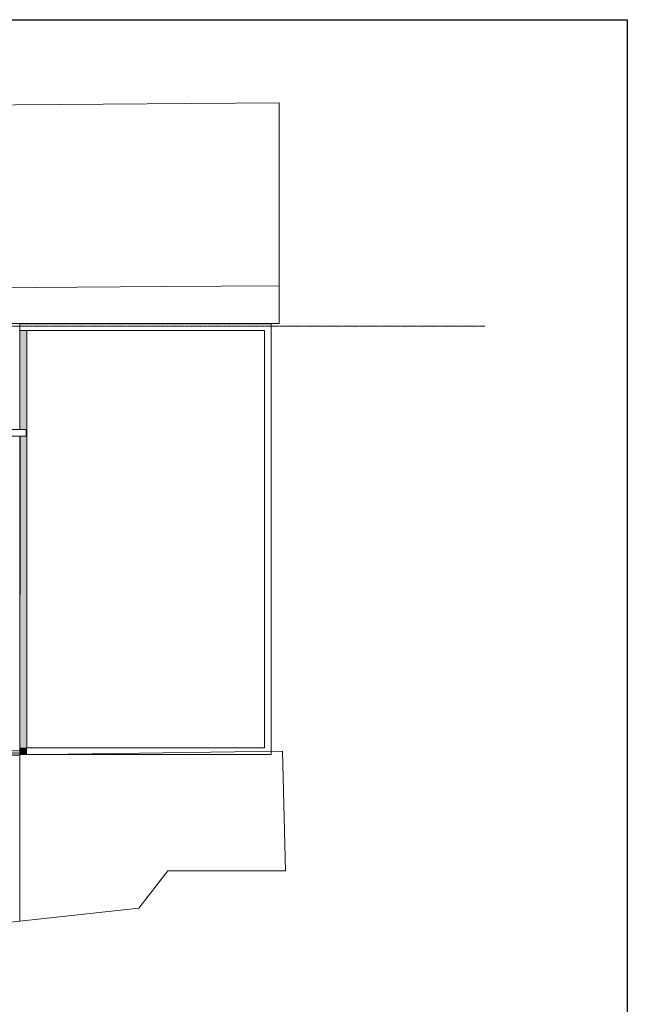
# Model space of a CAD drawing. Header units: centimetres. Extents: x -1589 to 108054, y -205274 to 31709.
# Tile 157 of 256: x 4673 to 8117, y 18954 to 24541. Entities that reach past the tile are written whole.
import ezdxf

# ---------------------------------------------------------------- set-up
doc = ezdxf.new("R2010")
doc.units = ezdxf.units.CM
doc.header["$LTSCALE"] = 0.01
doc.header["$MEASUREMENT"] = 0
doc.linetypes.add('Krawędzie ukryte', pattern=[27, 20, -7])
doc.linetypes.add('Wipeout_Contour', pattern=[100, 0, -100])
for name, color, linetype in [('0_Teren', 7, 'Continuous'), ('2_ściany zewnętrzne.ISTN', 7, 'Continuous'), ('3_linie 2D .ISTN', 7, 'Continuous'), ('3_opisy.K_IR', 7, 'Continuous')]:
    doc.layers.add(name, color=color, linetype=linetype)

msp = doc.modelspace()

# ---------------------------------------------------------------- hatches: boundary and pattern name
at = {"layer": '2_ściany zewnętrzne.ISTN', "linetype": 'Continuous', "lineweight": 5}
for points in [[(4711.99749, 22778.53309), (4673.99749, 22816.53309), (4673.99749, 22778.53309)], [(4711.99749, 22816.53309), (4673.99749, 22816.53309), (4711.99749, 22778.53309)], [(4711.99749, 22778.53309), (6059.99749, 22778.53309), (6059.99749, 22816.53309), (4711.99749, 22816.53309)], [(6059.99749, 22778.53309), (6097.99749, 22816.53309), (6059.99749, 22816.53309)], [(6059.99749, 22778.53309), (6097.99749, 22778.53309), (6097.99749, 22816.53309)], [(4711.99749, 20410.23837), (4711.99749, 22778.53309), (4673.99749, 22778.53309), (4673.99749, 20410.23837)], [(6059.99749, 22778.53309), (6059.99749, 20410.23837), (6097.99749, 20410.23837), (6097.99749, 22778.53309)], [(4709.893, 22216.58692), (4515.36427, 22216.41029), (4515.39878, 22178.4103), (4709.92749, 22178.58693)], [(4576.80176, 20368.97551), (4673.99632, 20367.81059), (4674.29593, 20392.8088), (4576.80176, 20393.97731)], [(4673.99749, 20410.23837), (4673.99749, 20372.23837), (4711.99749, 20410.23837)], [(4711.99749, 20410.23837), (4673.99749, 20372.23837), (4711.99749, 20372.23837)], [(6059.99749, 20410.23837), (4711.99749, 20410.23837), (4711.99749, 20372.23837), (6059.99749, 20372.23837)], [(6059.99749, 20372.23837), (6097.99749, 20372.23837), (6059.99749, 20410.23837)], [(6059.99749, 20410.23837), (6097.99749, 20372.23837), (6097.99749, 20410.23837)]]:
    msp.add_hatch(color=8, dxfattribs=at).paths.add_polyline_path(points)

# ---------------------------------------------------------------- linework, layer by layer
for points in [[(-853.44225, 18601.38942), (-853.44225, 21571.38942), (-853.44225, 24541.38942), (8116.55775, 24541.38942)], [(8116.55775, 24541.38942), (8116.55775, 21571.38942), (8116.55775, 18601.38942), (-853.44225, 18601.38942)]]:
    msp.add_lwpolyline(points)
at = {"layer": '0_Teren', "color": 8, "linetype": 'Continuous', "lineweight": 5, "flags": 128}
for points in [[(1284.46474, 23572.24523), (1020.24399, 23701.06078), (1075.68621, 23743.80022), (1354.35314, 23997.11814), (1364.89275, 24047.33504), (2402.86568, 24041.41725), (6144.09458, 24068.92624), (6144.09458, 23032.06004), (5481.68015, 23027.11845), (3315.35447, 23010.95776), (2438.92464, 23009.41136), (1782.3586, 23329.50702), (1782.3586, 23572.24523)], [(4577.20668, 22178.42663), (4576.79893, 20381.47639), (4674.12355, 20380.30998), (4674.56454, 22178.4033)]]:
    msp.add_lwpolyline(points, close=True, dxfattribs=at)
for points in [[(4410.96165, 20368.94109), (4551.80176, 20369.01991), (4674.12117, 20370.63022)], [(4673.88956, 19426.26089), (4674.12117, 20370.63022)], [(4674.12117, 20370.63022), (4673.88956, 19426.26089)], [(6162.14315, 20390.21974), (6178.84651, 19710.96297)], [(5512.39691, 19712.25645), (5347.26626, 19500.77333)], [(5512.38828, 19712.2454), (6178.84678, 19710.9519)], [(6178.84651, 19710.96297), (5512.39691, 19712.25645)], [(6178.84651, 19710.96297), (6178.84678, 19710.9519)], [(5347.26626, 19500.77333), (4673.88956, 19426.26089)], [(4673.88956, 19426.26089), (3558.63416, 19302.85239)]]:
    msp.add_lwpolyline(points, dxfattribs=at)
at = {"layer": '2_ściany zewnętrzne.ISTN', "color": 8, "linetype": 'Continuous', "lineweight": 5, "flags": 128}
for points in [[(4673.99749, 22816.53309), (4673.99749, 20372.23837)], [(4673.99749, 22816.53309), (4711.99749, 22816.53309)], [(6097.99749, 22816.53309), (4711.99749, 22816.53309)], [(6097.99749, 22816.53309), (6097.99749, 22778.53309)], [(4711.99749, 20410.23837), (4711.99749, 22778.53309)], [(4711.99749, 22778.53309), (6059.99749, 22778.53309)], [(6059.99749, 22778.53309), (6059.99749, 20410.23837)], [(6097.99749, 20410.23837), (6097.99749, 22778.53309)], [(4709.89299, 22216.58692), (4515.36427, 22216.41029)], [(4709.92749, 22178.58693), (4709.89299, 22216.58692)], [(4515.39878, 22178.4103), (4709.92749, 22178.58693)], [(4674.29593, 20392.8088), (4576.80176, 20393.97731)], [(4673.99632, 20367.81059), (4674.29593, 20392.8088)], [(6059.99749, 20410.23837), (4711.99749, 20410.23837)], [(6097.99749, 20372.23837), (6097.99749, 20410.23837)], [(4576.80176, 20368.97551), (4673.99632, 20367.81059)], [(4673.99749, 20372.23837), (4711.99749, 20372.23837)], [(4711.99749, 20372.23837), (6097.99749, 20372.23837)]]:
    msp.add_lwpolyline(points, dxfattribs=at)
at = {"layer": '3_linie 2D .ISTN', "color": 8, "linetype": 'Continuous', "lineweight": 5}
msp.add_lwpolyline([(1782.3586, 23329.50702), (2438.92464, 23009.41136), (3313.81343, 23010.94626), (5481.68015, 23027.11845)], dxfattribs=at)

# ---------------------------------------------------------------- next in the draw order: wipeouts: each hides what was drawn before it
at = {"color": 8, "linetype": 'Wipeout_Contour', "lineweight": 5, "ltscale": 24366.60795}
msp.add_wipeout([(3548.63418, 22216.55242), (3548.63418, 22216.47927), (3558.63417, 22216.47927), (3558.63417, 22178.55241), (4709.89299, 22178.55241), (4709.89299, 22216.55242)], dxfattribs=at).dxf.layer = '2_ściany zewnętrzne.ISTN'
at = {"color": 8, "linetype": 'Wipeout_Contour', "lineweight": 5, "ltscale": 21804.702241}
msp.add_wipeout([(6059.99749, 20410.23837), (4711.86127, 20410.23837), (4711.86127, 20372.23837), (6059.99749, 20372.23837)], dxfattribs=at).dxf.layer = '2_ściany zewnętrzne.ISTN'

# ---------------------------------------------------------------- next in the draw order: linework, layer by layer
at = {"layer": '2_ściany zewnętrzne.ISTN', "color": 8, "linetype": 'Continuous', "lineweight": 5, "flags": 128}
for points in [[(4709.89299, 22216.55241), (3548.63417, 22216.55241)], [(4709.89299, 22178.55241), (4709.89299, 22216.55241)], [(3558.63417, 22178.55241), (4709.89299, 22178.55241)], [(4711.86127, 20372.23837), (4711.86127, 20410.23837)]]:
    msp.add_lwpolyline(points, dxfattribs=at)

# ---------------------------------------------------------------- next in the draw order: wipeouts: each hides what was drawn before it
at = {"color": 8, "linetype": 'Wipeout_Contour', "lineweight": 5, "ltscale": 18392.286494}
msp.add_wipeout([(6059.99749, 20372.23837), (6097.99749, 20372.23837), (6059.99749, 20410.23837)], dxfattribs=at).dxf.layer = '2_ściany zewnętrzne.ISTN'

# ---------------------------------------------------------------- next in the draw order: linework, layer by layer
at = {"layer": '2_ściany zewnętrzne.ISTN', "color": 8, "linetype": 'Continuous', "lineweight": 5, "flags": 128}
for points in [[(6059.99749, 20410.23837), (4711.86127, 20410.23837)], [(4711.86127, 20372.23837), (6097.99749, 20372.23837)]]:
    msp.add_lwpolyline(points, dxfattribs=at)

# ---------------------------------------------------------------- next in the draw order: wipeouts: each hides what was drawn before it
at = {"color": 8, "linetype": 'Wipeout_Contour', "lineweight": 5, "ltscale": 18423.640939}
msp.add_wipeout([(6059.99749, 20410.23837), (6097.99749, 20372.23837), (6097.99749, 20410.23837)], dxfattribs=at).dxf.layer = '2_ściany zewnętrzne.ISTN'

# ---------------------------------------------------------------- next in the draw order: linework, layer by layer
at = {"layer": '2_ściany zewnętrzne.ISTN', "color": 8, "linetype": 'Continuous', "lineweight": 5, "flags": 128}
msp.add_lwpolyline([(6097.99749, 20372.23837), (6097.99749, 20410.23837)], dxfattribs=at)

# ---------------------------------------------------------------- next in the draw order: wipeouts: each hides what was drawn before it
at = {"color": 8, "linetype": 'Wipeout_Contour', "lineweight": 5, "ltscale": 24815.335966}
msp.add_wipeout([(6059.99749, 22778.53309), (6059.99749, 20410.23837), (6097.99749, 20410.23837), (6097.99749, 22778.53309)], dxfattribs=at).dxf.layer = '2_ściany zewnętrzne.ISTN'

# ---------------------------------------------------------------- next in the draw order: linework, layer by layer
at = {"layer": '0_Teren', "color": 8, "linetype": 'Continuous', "lineweight": 5, "flags": 128}
msp.add_lwpolyline([(4674.12117, 20370.63022), (6162.14315, 20390.21974)], dxfattribs=at)

# ---------------------------------------------------------------- next in the draw order: wipeouts: each hides what was drawn before it
at = {"color": 8, "linetype": 'Wipeout_Contour', "lineweight": 5, "ltscale": 18850.097684}
msp.add_wipeout([(6059.99749, 22778.53309), (6097.99749, 22778.53309), (6097.99749, 22816.53309)], dxfattribs=at).dxf.layer = '2_ściany zewnętrzne.ISTN'

# ---------------------------------------------------------------- next in the draw order: linework, layer by layer
at = {"layer": '2_ściany zewnętrzne.ISTN', "color": 8, "linetype": 'Continuous', "lineweight": 5, "flags": 128}
for points in [[(6097.99749, 20410.23837), (6097.99749, 22816.53309)], [(6059.99749, 22778.53309), (6059.99749, 20410.23837)]]:
    msp.add_lwpolyline(points, dxfattribs=at)

# ---------------------------------------------------------------- next in the draw order: wipeouts: each hides what was drawn before it
at = {"color": 8, "linetype": 'Wipeout_Contour', "lineweight": 5, "ltscale": 18824.041241}
msp.add_wipeout([(6059.99749, 22778.53309), (6097.99749, 22816.53309), (6059.99749, 22816.53309)], dxfattribs=at).dxf.layer = '2_ściany zewnętrzne.ISTN'

# ---------------------------------------------------------------- next in the draw order: linework, layer by layer
at = {"layer": '2_ściany zewnętrzne.ISTN', "color": 8, "linetype": 'Continuous', "lineweight": 5, "flags": 128}
msp.add_lwpolyline([(6097.99749, 22816.53309), (6059.99749, 22816.53309)], dxfattribs=at)

# ---------------------------------------------------------------- next in the draw order: wipeouts: each hides what was drawn before it
at = {"color": 8, "linetype": 'Wipeout_Contour', "lineweight": 5, "ltscale": 22384.16122}
msp.add_wipeout([(6059.99749, 22816.53309), (4674.13673, 22816.53309), (4674.13673, 22778.53309), (6059.99749, 22778.53309)], dxfattribs=at).dxf.layer = '2_ściany zewnętrzne.ISTN'

# ---------------------------------------------------------------- next in the draw order: linework, layer by layer
at = {"layer": '0_Teren', "color": 8, "linetype": 'Continuous', "lineweight": 5, "flags": 128}
msp.add_lwpolyline([(1782.3586, 23329.50702), (2438.92464, 23009.41136), (3315.35447, 23010.95776), (5481.68015, 23027.11845), (6144.09458, 23032.06004), (6144.09458, 22816.99911), (1823.92858, 22816.99911), (1782.3586, 22816.99911)], close=True, dxfattribs=at)
at = {"layer": '2_ściany zewnętrzne.ISTN', "color": 8, "linetype": 'Continuous', "lineweight": 5, "flags": 128}
for points in [[(6059.99749, 22816.53309), (4674.13673, 22816.53309)], [(4674.13673, 22816.53309), (4674.13673, 22778.53309)], [(4674.13673, 22778.53309), (6059.99749, 22778.53309)]]:
    msp.add_lwpolyline(points, dxfattribs=at)
at = {"layer": '3_opisy.K_IR', "color": 8, "linetype": 'Krawędzie ukryte', "lineweight": 5, "flags": 128}
msp.add_lwpolyline([(807.67214, 22801.53309), (7309.64156, 22801.53309)], dxfattribs=at)

doc.saveas('drawing.dxf')
